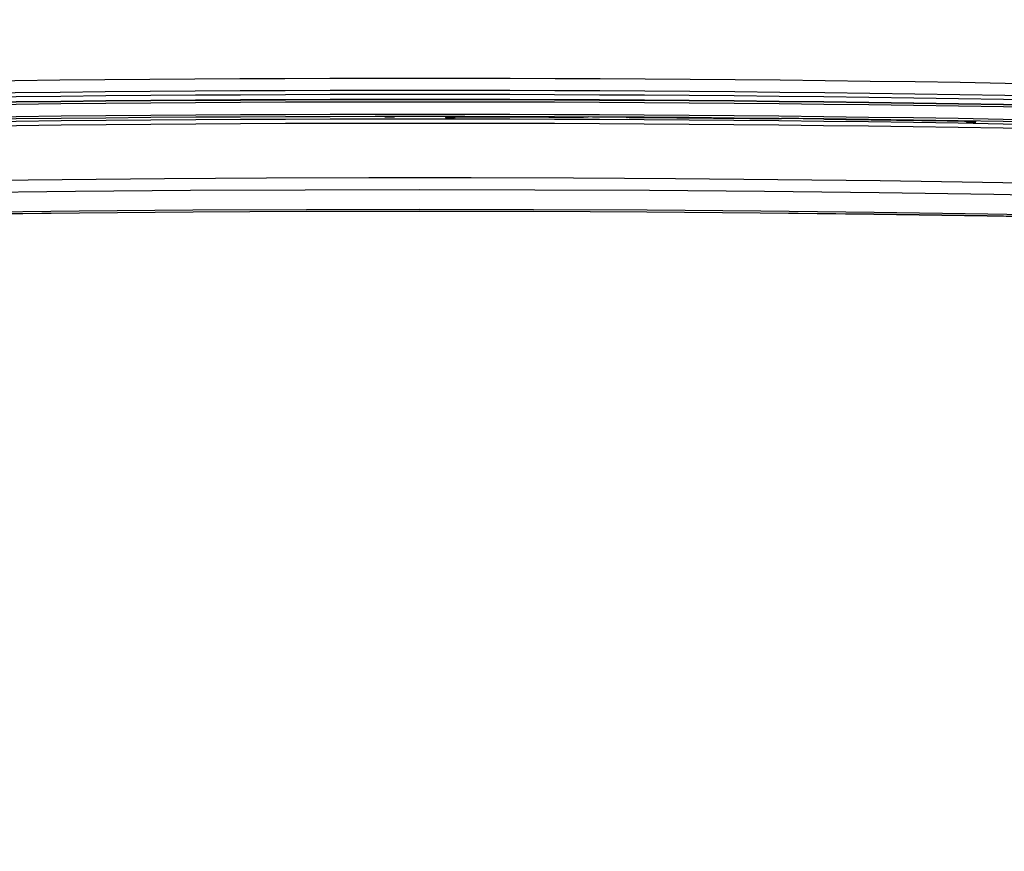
# Model space of a CAD drawing. Header units: centimetres. Extents: x 4745 to 39369, y 17389 to 19524.
# Tile 22 of 188: x 15505 to 15516, y 18160 to 18170. Entities that reach past the tile are written whole.
import ezdxf
from ezdxf import colors
from ezdxf.entities.mleader import LeaderData, LeaderLine
from ezdxf.math import Vec2, Vec3

# ---------------------------------------------------------------- set-up
doc = ezdxf.new("R2010")
doc.units = ezdxf.units.CM
doc.layers.add('$_urządzenia', color=250, linetype='Continuous')
doc.layers.add('IS_Opis', color=250, linetype='Continuous', lineweight=9)
doc.styles.add('styl1', font='ARIALN.TTF')

# ---------------------------------------------------------------- blocks, each defined once
blk = doc.blocks.new('A$C92957c0b')
at = {"layer": '$_urządzenia'}
for p, q in [((-4.04, -876.3), (-4.07, -876.3)), ((-2.96, -876.3), (-4.04, -876.3)), ((2.96, -876.3), (3, -876.42)), ((4.04, -876.3), (2.96, -876.3)), ((4, -876.42), (3, -876.42)), ((4.04, -876.3), (4, -876.42)), ((4.07, -876.3), (4.04, -876.3)), ((4.23, -876.29), (4.19, -876.29)), ((4.26, -876.29), (4.23, -876.29)), ((4.3, -876.29), (4.26, -876.29)), ((4.34, -876.29), (4.3, -876.29)), ((18.67, -876.33), (18.61, -876.33)), ((18.73, -876.33), (18.67, -876.33)), ((18.78, -876.33), (18.73, -876.33)), ((19.03, -876.3), (19.02, -876.31)), ((19.32, -876.28), (19.26, -876.28)), ((19.37, -876.28), (19.32, -876.28)), ((19.43, -876.28), (19.37, -876.28)), ((23.59, -876.3), (23.53, -876.3)), ((23.65, -876.3), (23.59, -876.3)), ((23.71, -876.3), (23.65, -876.3)), ((24.03, -876.33), (24.04, -876.33)), ((24.41, -876.36), (24.36, -876.36)), ((24.47, -876.36), (24.41, -876.36)), ((24.54, -876.36), (24.47, -876.36)), ((41.61, -876.5), (41.56, -876.5)), ((41.67, -876.5), (41.61, -876.5)), ((41.73, -876.5), (41.67, -876.5)), ((41.97, -876.48), (41.96, -876.48)), ((42.26, -876.46), (42.21, -876.46)), ((42.32, -876.46), (42.26, -876.46)), ((42.38, -876.46), (42.32, -876.46)), ((46.54, -876.5), (46.48, -876.5)), ((46.6, -876.5), (46.54, -876.5)), ((46.66, -876.51), (46.6, -876.5)), ((46.97, -876.53), (46.98, -876.54)), ((47.36, -876.56), (47.3, -876.56)), ((47.42, -876.57), (47.36, -876.56)), ((47.48, -876.57), (47.42, -876.57)), ((63.2, -876.78), (63.16, -876.78)), ((63.24, -876.78), (63.2, -876.78)), ((63.46, -876.8), (63.43, -876.8)), ((63.5, -876.92), (63.46, -876.8)), ((64.54, -876.81), (63.46, -876.8)), ((64.5, -876.94), (63.5, -876.92)), ((64.5, -876.94), (64.54, -876.81))]:
    blk.add_line(p, q, dxfattribs=at)
for points in [[(4.19, -876.29), (4.17, -876.29), (4.16, -876.29), (4.14, -876.29), (4.13, -876.29), (4.11, -876.29), (4.1, -876.29), (4.09, -876.29), (4.08, -876.3), (4.07, -876.3), (4.06, -876.3), (4.06, -876.3), (4.05, -876.3), (4.05, -876.3), (4.04, -876.3), (4.04, -876.3), (4.04, -876.3)], [(18.61, -876.33), (18.55, -876.33), (18.52, -876.33)], [(18.98, -876.31), (18.97, -876.32), (18.95, -876.32), (18.94, -876.32), (18.92, -876.32), (18.9, -876.32), (18.88, -876.32), (18.86, -876.32), (18.83, -876.32), (18.81, -876.32), (18.78, -876.33)], [(19.02, -876.31), (19.01, -876.31), (19.01, -876.31), (19, -876.31), (18.99, -876.31), (18.98, -876.31)], [(19.26, -876.28), (19.23, -876.28), (19.21, -876.28), (19.19, -876.29), (19.16, -876.29), (19.14, -876.29), (19.12, -876.29), (19.11, -876.29), (19.09, -876.29), (19.08, -876.29), (19.06, -876.29), (19.05, -876.3), (19.04, -876.3), (19.03, -876.3), (19.03, -876.3), (19.03, -876.3)], [(19.52, -876.28), (19.49, -876.28), (19.43, -876.28)], [(23.99, -876.32), (23.98, -876.32), (23.97, -876.32), (23.95, -876.32), (23.93, -876.31), (23.91, -876.31), (23.89, -876.31), (23.87, -876.31), (23.85, -876.31), (23.82, -876.31), (23.8, -876.31), (23.77, -876.31), (23.71, -876.3)], [(24.03, -876.33), (24.03, -876.33), (24.02, -876.33), (24.01, -876.32), (24, -876.32), (23.99, -876.32)], [(24.36, -876.36), (24.3, -876.36), (24.27, -876.35), (24.25, -876.35), (24.22, -876.35), (24.2, -876.35), (24.18, -876.35), (24.16, -876.35), (24.14, -876.35), (24.12, -876.35), (24.1, -876.34), (24.09, -876.34), (24.07, -876.34), (24.06, -876.34), (24.05, -876.34), (24.05, -876.34), (24.04, -876.33), (24.04, -876.33)], [(41.56, -876.5), (41.49, -876.5), (41.46, -876.5)], [(41.93, -876.49), (41.91, -876.49), (41.9, -876.49), (41.88, -876.49), (41.86, -876.49), (41.84, -876.49), (41.82, -876.5), (41.8, -876.5), (41.78, -876.5), (41.75, -876.5), (41.73, -876.5)], [(41.96, -876.48), (41.96, -876.48), (41.95, -876.48), (41.95, -876.49), (41.94, -876.49), (41.93, -876.49)], [(42.21, -876.46), (42.18, -876.46), (42.15, -876.46), (42.13, -876.46), (42.11, -876.46), (42.09, -876.46), (42.07, -876.46), (42.05, -876.46), (42.03, -876.47), (42.02, -876.47), (42.01, -876.47), (42, -876.47), (41.99, -876.47), (41.98, -876.47), (41.97, -876.47), (41.97, -876.48)], [(42.47, -876.46), (42.44, -876.46), (42.38, -876.46)], [(46.94, -876.52), (46.92, -876.52), (46.91, -876.52), (46.89, -876.52), (46.88, -876.52), (46.86, -876.52), (46.84, -876.51), (46.81, -876.51), (46.79, -876.51), (46.77, -876.51), (46.74, -876.51), (46.71, -876.51), (46.66, -876.51)], [(46.97, -876.53), (46.97, -876.53), (46.97, -876.53), (46.96, -876.53), (46.95, -876.53), (46.94, -876.52)], [(47.3, -876.56), (47.24, -876.56), (47.22, -876.56), (47.19, -876.56), (47.17, -876.56), (47.14, -876.56), (47.12, -876.55), (47.1, -876.55), (47.08, -876.55), (47.06, -876.55), (47.05, -876.55), (47.03, -876.55), (47.02, -876.54), (47.01, -876.54), (47, -876.54), (46.99, -876.54), (46.99, -876.54), (46.98, -876.54)], [(63.29, -876.79), (63.27, -876.79), (63.24, -876.78)], [(63.46, -876.8), (63.46, -876.8), (63.46, -876.8), (63.45, -876.8), (63.45, -876.8), (63.44, -876.8), (63.44, -876.8), (63.43, -876.8), (63.42, -876.79), (63.41, -876.79), (63.4, -876.79), (63.39, -876.79), (63.37, -876.79), (63.36, -876.79), (63.34, -876.79), (63.33, -876.79), (63.29, -876.79)], [(-160.21, -886.51), (-148.35, -886.05), (-136.49, -885.63), (-124.62, -885.24), (-112.76, -884.89), (-100.89, -884.57), (-89.02, -884.29), (-77.16, -884.04), (-65.29, -883.83), (-53.42, -883.66), (-41.55, -883.52), (-29.68, -883.41), (-17.81, -883.34), (-5.94, -883.3), (5.94, -883.3), (17.81, -883.34), (29.68, -883.41), (41.55, -883.52), (53.42, -883.66), (65.29, -883.83), (77.16, -884.04)], [(-159.88, -887.89), (-146.56, -887.38), (-133.24, -886.91), (-119.92, -886.49), (-106.6, -886.12), (-93.28, -885.78), (-79.95, -885.49), (-66.63, -885.25), (-53.3, -885.05), (-39.98, -884.89), (-26.65, -884.78), (-13.33, -884.72), (0, -884.69), (13.33, -884.72), (26.65, -884.78), (39.98, -884.89), (53.3, -885.05), (66.63, -885.25), (79.95, -885.49)], [(-158.15, -890.11), (-144.98, -889.61), (-131.8, -889.16), (-118.63, -888.75), (-105.45, -888.38), (-92.27, -888.05), (-79.09, -887.77), (-65.91, -887.53), (-52.73, -887.33), (-39.55, -887.18), (-26.37, -887.07), (-13.18, -887.01), (0, -886.98), (13.18, -887.01), (26.37, -887.07), (39.55, -887.18), (52.73, -887.33), (65.91, -887.53), (79.09, -887.77)], [(-158, -890.32), (-144.84, -889.82), (-131.68, -889.36), (-118.52, -888.95), (-105.35, -888.58), (-92.19, -888.25), (-79.02, -887.97), (-65.85, -887.73), (-52.68, -887.54), (-39.51, -887.39), (-26.34, -887.28), (-13.17, -887.21), (0, -887.19), (13.17, -887.21), (26.34, -887.28), (39.51, -887.39), (52.68, -887.54), (65.85, -887.73), (79.02, -887.97)], [(-158, -890.33), (-144.84, -889.83), (-131.68, -889.37), (-118.52, -888.96), (-105.35, -888.59), (-92.18, -888.27), (-79.02, -887.98), (-65.85, -887.75), (-52.68, -887.55), (-39.51, -887.4), (-26.34, -887.29), (-13.17, -887.22), (0, -887.2), (13.17, -887.22), (26.34, -887.29), (39.51, -887.4), (52.68, -887.55), (65.85, -887.75), (79.02, -887.98)]]:
    blk.add_lwpolyline(points, dxfattribs=at)
for centre, radius, start, end in [((0, -4884.2), 4012.4, 87.61194, 92.38806), ((0, -4884.2), 4011, 87.61194, 92.38806), ((0, -4884.3), 4010.63, 87.61762, 92.38238), ((0, -4884.3), 4010.05, 87.61762, 92.38238), ((0, -4884.3), 4010.01, 87.61762, 92.38238), ((0, -4884.3), 4009.76, 87.61762, 92.38238), ((0, -4884.3), 4008.32, 87.61762, 92.38238), ((0, -4884.3), 4008.07, 87.61762, 92.38238), ((0, -4884.3), 4007.78, 87.61762, 92.38238), ((0, -4884.3), 4008.01, 89.73525, 89.93798), ((0, -4884.3), 4008.07, 89.6636, 89.72091), ((0, -4884.3), 4008.01, 89.40725, 89.64925), ((0, -4884.3), 4008.07, 89.3356, 89.39291), ((0, -4884.3), 4008.01, 89.09705, 89.32124), ((0, -4884.3), 4007.28, 87.61762, 92.38238)]:
    blk.add_arc(centre, radius, start, end, dxfattribs=at)

msp = doc.modelspace()

# ---------------------------------------------------------------- block references
at = {"layer": '$_urządzenia', "xscale": 0.1, "yscale": 0.1, "zscale": 0.1}
msp.add_blockref('A$C92957c0b', (15509.216, 18256.513), dxfattribs=at)

# ---------------------------------------------------------------- leaders
at = {"layer": 'IS_Opis'}
ml = msp.add_multileader_mtext('Standard', dxfattribs=at)
ml.set_content('Projektowany kocioł gazowy 1-funkcyjny 29,5kW z zamkniętą komorą spalania.', color=256, style='styl1')
ml.set_leader_properties()
ml.build(insert=Vec2(0, 0))
ml.multileader.update_dxf_attribs({"dogleg_length": 5, "arrow_head_size": 7.5})
ctx = ml.context
ctx.base_point, ctx.char_height, ctx.arrow_head_size, ctx.landing_gap_size, ctx.plane_origin = Vec3(15107.702, 18198.713), 12, 7.5, 5, Vec3(15436.327, 18046.914)
ctx.text_align_type = 2
notes = []
notes.append((ctx, [(1, (1, 1, 0), (15371.924, 18198.713), (-1, 0), 10.121, [(1, [(15479.216, 18198.713), (15558.434, 18188.713)], 0, [])])]))
ctx.mtext.insert, ctx.mtext.width, ctx.mtext.defined_height, ctx.mtext.alignment, ctx.mtext.flow_direction = Vec3(15356.803, 18206.452), 283.21555, 76.915, 3, 5
for ctx, leaders in notes:
    for number, flags, end, landing, length, lines in leaders:
        leader = LeaderData()
        leader.index, (leader.has_last_leader_line, leader.has_dogleg_vector, leader.attachment_direction) = number, flags
        leader.last_leader_point, leader.dogleg_vector, leader.dogleg_length = Vec3(end), Vec3(landing), length
        for number, points, colour, breaks in lines:
            line = LeaderLine()
            line.index, line.vertices, line.color, line.breaks = number, Vec3.list(points), colors.encode_raw_color(colour), breaks
            leader.lines.append(line)
        ctx.leaders.append(leader)

doc.saveas('drawing.dxf')
